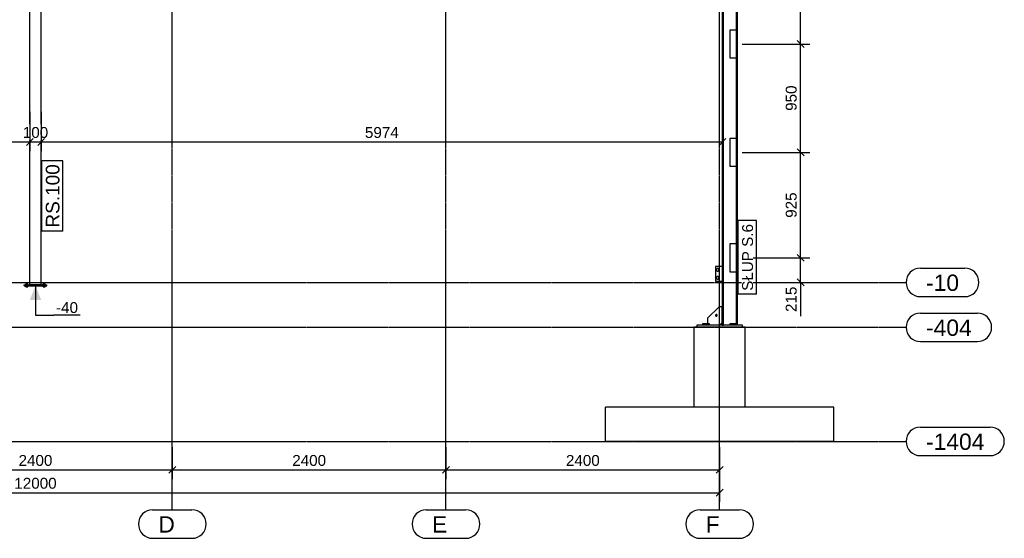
# Model space of a CAD drawing. Header units: millimetres. Extents: x -288865 to 11255, y 102926 to 380857.
# Tile 102 of 142: x -156401 to -147767, y 286198 to 290745. Entities that reach past the tile are written whole.
import ezdxf

# ---------------------------------------------------------------- set-up
doc = ezdxf.new("R2010")
doc.units = ezdxf.units.MM
doc.header["$MEASUREMENT"] = 0
doc.set_wipeout_variables(frame=1)
doc.linetypes.add('DXK_LINE_DOT3', pattern=[5.9187, 2.979, -0.9799, 0.9799, -0.9799])
for name, color, linetype in [('TS_INNE_OBIEKTY', 7, 'Continuous'), ('TS_LINIE_WIDOCZNE', 7, 'Continuous'), ('TS_OPISY', 7, 'Continuous'), ('TS_OPISY_LINIE', 7, 'Continuous'), ('TS_OPISY_RAMKA', 7, 'Continuous'), ('TS_WYMIARY', 7, 'Continuous'), ('TS_WYMIARY_TEKST', 7, 'Continuous')]:
    doc.layers.add(name, color=color, linetype=linetype)
doc.styles.add('ARIAL', font='arial.ttf')

# ---------------------------------------------------------------- blocks, each defined once
blk = doc.blocks.new('Part-65896048-2219 - 1293')
at = {"layer": 'TS_LINIE_WIDOCZNE', "color": 253, "linetype": 'Continuous'}
for p, q in [((61090.16, -1404), (61090.16, -1104)), ((63090.16, -1104), (61090.16, -1104)), ((63090.16, -1404), (63090.16, -1104)), ((63090.16, -1404), (61090.16, -1404))]:
    blk.add_line(p, q, dxfattribs=at)
blk = doc.blocks.new('Part-65896048-1379 - 1293')
at = {"layer": 'TS_LINIE_WIDOCZNE', "color": 1, "linetype": 'Continuous'}
for p, q in [((62114.5, -224), (62114.5, 4590)), ((62123, 4590), (62114.5, 4590)), ((62123, -224), (62123, 4590)), ((62239, -372), (62239, 4590)), ((62239, 4590), (62247.5, 4590)), ((62247.5, -384), (62247.5, 4590))]:
    blk.add_line(p, q, dxfattribs=at)
blk = doc.blocks.new('Part-65896048-1380 - 1293')
at = {"layer": 'TS_LINIE_WIDOCZNE', "color": 1, "linetype": 'Continuous'}
for p, q in [((62181, 330), (62239, 330)), ((62181, 80), (62181, 330)), ((62239, 330), (62239, 80)), ((62239, 80), (62181, 80))]:
    blk.add_line(p, q, dxfattribs=at)
blk = doc.blocks.new('Part-65896048-1381 - 1293')
at = {"layer": 'TS_LINIE_WIDOCZNE', "color": 1, "linetype": 'Continuous'}
for p, q in [((62181, 1255), (62239, 1255)), ((62181, 1005), (62181, 1255)), ((62239, 1255), (62239, 1005)), ((62239, 1005), (62181, 1005))]:
    blk.add_line(p, q, dxfattribs=at)
blk = doc.blocks.new('Part-65896048-1382 - 1293')
at = {"layer": 'TS_LINIE_WIDOCZNE', "color": 1, "linetype": 'Continuous'}
for p, q in [((62181, 2205), (62239, 2205)), ((62181, 1955), (62181, 2205)), ((62239, 2205), (62239, 1955)), ((62239, 1955), (62181, 1955))]:
    blk.add_line(p, q, dxfattribs=at)
blk = doc.blocks.new('Part-65896048-1392 - 1293')
at = {"layer": 'TS_LINIE_WIDOCZNE', "color": 1, "linetype": 'Continuous'}
for p, q in [((55990.5, -40), (55990.5, -30)), ((55990.5, -30), (56190.5, -30)), ((55990.5, -40), (56190.5, -40)), ((56190.5, -40), (56190.5, -30))]:
    blk.add_line(p, q, dxfattribs=at)
blk = doc.blocks.new('Part-65896048-1397 - 1293')
at = {"layer": 'TS_LINIE_WIDOCZNE', "color": 1, "linetype": 'Continuous'}
for p, q in [((56040.5, -30), (56040.5, 3100)), ((56140.5, 3100), (56040.5, 3100)), ((56140.5, -30), (56140.5, 3100)), ((56140.5, -30), (56040.5, -30))]:
    blk.add_line(p, q, dxfattribs=at)
blk = doc.blocks.new('Part-65896048-1399 - 1293')
at = {"layer": 'TS_LINIE_WIDOCZNE', "color": 1, "linetype": 'Continuous'}
for p, q in [((62114.5, 130), (62052.5, 130)), ((62052.5, 130), (62052.5, 0)), ((62052.5, 0), (62114.5, 0))]:
    blk.add_line(p, q, dxfattribs=at)
blk = doc.blocks.new('Part-65896048-1403 - 1293')
at = {"layer": 'TS_LINIE_WIDOCZNE', "color": 1, "linetype": 'Continuous'}
for p, q in [((62084.5, -224), (61984.5, -324)), ((62113, -224), (62084.5, -224)), ((61984.5, -324), (61984.5, -372)), ((62094.5, -384), (62113, -365.5))]:
    blk.add_line(p, q, dxfattribs=at)
for start, end in [(162, 342), (342, 162)]:
    blk.add_arc((62061.5, -299.1), 7, start, end, dxfattribs=at)
blk = doc.blocks.new('Part-65896048-1405 - 1293')
at = {"layer": 'TS_LINIE_WIDOCZNE', "color": 1, "linetype": 'Continuous'}
for p, q in [((62113, -384), (62113, -224)), ((62113, -224), (62123, -224)), ((62123, -384), (62123, -224)), ((62113, -324), (62123, -324)), ((62113, -384), (62123, -384))]:
    blk.add_line(p, q, dxfattribs=at)
blk = doc.blocks.new('Bolt-65896048-1633 - 1293')
at = {"layer": 'TS_INNE_OBIEKTY', "color": 1, "linetype": 'Continuous'}
for p, q in [((62065.5, 108), (62066, 110.7)), ((62065.5, 92), (62065.5, 108)), ((62066, 89.3), (62065.5, 92)), ((62066, 110.7), (62067.5, 112.9)), ((62067.5, 87.1), (62066, 89.3)), ((62067.5, 112.9), (62069.8, 114.5)), ((62069.8, 85.5), (62067.5, 87.1)), ((62069.8, 114.5), (62072.5, 115)), ((62072.5, 115), (62075.2, 114.5)), ((62075.2, 114.5), (62077.4, 112.9)), ((62077.4, 87.1), (62075.2, 85.5)), ((62077.4, 112.9), (62079, 110.7)), ((62079, 89.3), (62077.4, 87.1)), ((62079, 110.7), (62079.5, 108)), ((62079.5, 92), (62079, 89.3)), ((62079.5, 108), (62079.5, 92)), ((62065.5, 38), (62066, 40.7)), ((62065.5, 22), (62065.5, 38)), ((62066, 19.3), (62065.5, 22)), ((62066, 40.7), (62067.5, 42.9)), ((62067.5, 17.1), (62066, 19.3)), ((62067.5, 42.9), (62069.8, 44.5)), ((62069.8, 15.5), (62067.5, 17.1)), ((62072.5, 85), (62069.8, 85.5)), ((62069.8, 44.5), (62072.5, 45)), ((62072.5, 15), (62069.8, 15.5)), ((62075.2, 85.5), (62072.5, 85)), ((62072.5, 45), (62075.2, 44.5)), ((62075.2, 15.5), (62072.5, 15)), ((62075.2, 44.5), (62077.4, 42.9)), ((62077.4, 17.1), (62075.2, 15.5)), ((62077.4, 42.9), (62079, 40.7)), ((62079, 19.3), (62077.4, 17.1)), ((62079, 40.7), (62079.5, 38)), ((62079.5, 22), (62079, 19.3)), ((62079.5, 38), (62079.5, 22))]:
    blk.add_line(p, q, dxfattribs=at)
blk = doc.blocks.new('Part-65896048-1440 - 1293')
at = {"layer": 'TS_LINIE_WIDOCZNE', "color": 1, "linetype": 'Continuous'}
for p, q in [((62000.84, -372), (61940.84, -372)), ((61940.84, -372), (61940.84, -384)), ((62000.84, -384), (62000.84, -372))]:
    blk.add_line(p, q, dxfattribs=at)
blk = doc.blocks.new('Part-65896048-1441 - 1293')
at = {"layer": 'TS_LINIE_WIDOCZNE', "color": 1, "linetype": 'Continuous'}
for p, q in [((62240.84, -372), (62180.84, -372)), ((62180.84, -372), (62180.84, -384)), ((62240.84, -384), (62240.84, -372))]:
    blk.add_line(p, q, dxfattribs=at)
blk = doc.blocks.new('Part-65896048-1442 - 1293')
at = {"layer": 'TS_LINIE_WIDOCZNE', "color": 1, "linetype": 'Continuous'}
for p, q in [((62290.84, -384), (61890.84, -384)), ((61890.84, -384), (61890.84, -404)), ((62290.84, -404), (62290.84, -384))]:
    blk.add_line(p, q, dxfattribs=at)
blk = doc.blocks.new('Bolt-65896048-1617 - 1293')
at = {"layer": 'TS_INNE_OBIEKTY', "color": 1, "linetype": 'Continuous'}
for start, end in [(57.10871, 237.10871), (57.10871, 237.10871), (237.10871, 57.10871), (237.10871, 57.10871)]:
    blk.add_arc((62061.5, -299.1), 7, start, end, dxfattribs=at)
blk = doc.blocks.new('Bolt-65896048-1612 - 1293')
at = {"layer": 'TS_INNE_OBIEKTY', "color": 1, "linetype": 'Continuous'}
for p, q in [((56006.5, -30), (56006.5, -22.1)), ((56006.5, -22.1), (56024.5, -22.1)), ((56006.5, -47.9), (56006.5, -40)), ((56006.5, -47.9), (56024.5, -47.9)), ((56015.5, -30), (56015.5, -22.1)), ((56015.5, -47.9), (56015.5, -40)), ((56024.5, -30), (56024.5, -22.1)), ((56024.5, -47.9), (56024.5, -40)), ((56156.5, -30), (56156.5, -22.1)), ((56156.5, -22.1), (56174.5, -22.1)), ((56156.5, -47.9), (56156.5, -40)), ((56156.5, -47.9), (56174.5, -47.9)), ((56165.5, -30), (56165.5, -22.1)), ((56165.5, -47.9), (56165.5, -40)), ((56174.5, -30), (56174.5, -22.1)), ((56174.5, -47.9), (56174.5, -40))]:
    blk.add_line(p, q, dxfattribs=at)
blk = doc.blocks.new('Bolt-65896048-1618 - 1293')
at = {"layer": 'TS_INNE_OBIEKTY', "color": 1, "linetype": 'Continuous'}
for start, end in [(172.55431, 181.55436), (172.55431, 181.55436), (190.55431, 199.55436), (190.55431, 199.55436), (154.55432, 163.55436), (154.55432, 163.55436), (208.55432, 217.55436), (208.55432, 217.55436), (136.55433, 145.55436), (136.55433, 145.55436), (226.55432, 235.55436), (226.55432, 235.55436), (118.55434, 127.55436), (118.55434, 127.55436), (244.55433, 253.55435), (244.55433, 253.55435), (100.55435, 109.55436), (100.55435, 109.55436), (262.55435, 271.55435), (262.55435, 271.55435), (82.55436, 91.55435), (82.55436, 91.55435), (280.55435, 289.55435), (280.55435, 289.55435), (64.55436, 73.55435), (64.55436, 73.55435), (298.55435, 307.55435), (298.55435, 307.55435), (46.55436, 55.55435), (46.55436, 55.55435), (316.55435, 325.55435), (316.55435, 325.55435), (28.55436, 37.55435), (28.55436, 37.55435), (334.55436, 343.55435), (334.55436, 343.55435), (10.55436, 19.55435), (10.55436, 19.55435), (352.55436, 1.55435), (352.55436, 1.55435)]:
    blk.add_arc((62061.5, -299.1), 7, start, end, dxfattribs=at)
blk = doc.blocks.new('Part-65896048-2218 - 1293')
at = {"layer": 'TS_LINIE_WIDOCZNE', "color": 253, "linetype": 'Continuous'}
for p, q in [((61865.16, -1104), (61865.16, -404)), ((62315.16, -404), (61865.16, -404)), ((62315.16, -1104), (62315.16, -404))]:
    blk.add_line(p, q, dxfattribs=at)
blk = doc.blocks.new('GridLine-65896048-1903 - 1293')
at = {"layer": 'TS_INNE_OBIEKTY', "color": 4, "linetype": 'DXK_LINE_DOT3'}
blk.add_line((57290.2, -2004), (57290.2, 5313.7), dxfattribs=at)
at = {"layer": 'TS_INNE_OBIEKTY', "color": 4, "linetype": 'Continuous'}
for p, q in [((57117.9, -2004), (57462.4, -2004)), ((57117.9, -2254), (57462.4, -2254))]:
    blk.add_line(p, q, dxfattribs=at)
for centre, start, end in [((57117.9, -2129), 90, 270), ((57462.4, -2129), 270, 90)]:
    blk.add_arc(centre, 125, start, end, dxfattribs=at)
at = {"layer": 'TS_INNE_OBIEKTY', "color": 2, "linetype": 'Continuous', "style": 'ARIAL'}
blk.add_text('D', height=143.3, dxfattribs=at).set_placement((57167.9, -2204))
blk = doc.blocks.new('GridLine-65896048-1904 - 1293')
at = {"layer": 'TS_INNE_OBIEKTY', "color": 4, "linetype": 'DXK_LINE_DOT3'}
blk.add_line((59690.2, -2004), (59690.2, 5313.7), dxfattribs=at)
at = {"layer": 'TS_INNE_OBIEKTY', "color": 4, "linetype": 'Continuous'}
for p, q in [((59517.9, -2004), (59862.4, -2004)), ((59517.9, -2254), (59862.4, -2254))]:
    blk.add_line(p, q, dxfattribs=at)
for centre, start, end in [((59517.9, -2129), 90, 270), ((59862.4, -2129), 270, 90)]:
    blk.add_arc(centre, 125, start, end, dxfattribs=at)
at = {"layer": 'TS_INNE_OBIEKTY', "color": 2, "linetype": 'Continuous', "style": 'ARIAL'}
blk.add_text('E', height=143.3, dxfattribs=at).set_placement((59567.9, -2204))
blk = doc.blocks.new('GridLine-65896048-1905 - 1293')
at = {"layer": 'TS_INNE_OBIEKTY', "color": 4, "linetype": 'DXK_LINE_DOT3'}
blk.add_line((62090.2, -2004), (62090.2, 5313.7), dxfattribs=at)
at = {"layer": 'TS_INNE_OBIEKTY', "color": 4, "linetype": 'Continuous'}
for p, q in [((61917.9, -2004), (62262.4, -2004)), ((61917.9, -2254), (62262.4, -2254))]:
    blk.add_line(p, q, dxfattribs=at)
for centre, start, end in [((61917.9, -2129), 90, 270), ((62262.4, -2129), 270, 90)]:
    blk.add_arc(centre, 125, start, end, dxfattribs=at)
at = {"layer": 'TS_INNE_OBIEKTY', "color": 2, "linetype": 'Continuous', "style": 'ARIAL'}
blk.add_text('F', height=143.3, dxfattribs=at).set_placement((61967.9, -2204))
blk = doc.blocks.new('GridLine-65896048-1906 - 1293')
at = {"layer": 'TS_INNE_OBIEKTY', "color": 4, "linetype": 'Continuous'}
for p, q in [((63850, -1279), (64461.4, -1279)), ((63850, -1529), (64461.4, -1529))]:
    blk.add_line(p, q, dxfattribs=at)
at = {"layer": 'TS_INNE_OBIEKTY', "color": 4, "linetype": 'DXK_LINE_DOT3'}
blk.add_line((48590.2, -1404), (63725, -1404), dxfattribs=at)
at = {"layer": 'TS_INNE_OBIEKTY', "color": 4, "linetype": 'Continuous'}
for centre, start, end in [((63850, -1404), 90, 270), ((64461.4, -1404), 270, 90)]:
    blk.add_arc(centre, 125, start, end, dxfattribs=at)
at = {"layer": 'TS_INNE_OBIEKTY', "color": 2, "linetype": 'Continuous', "style": 'ARIAL'}
blk.add_text('-1404', height=143.26, dxfattribs=at).set_placement((63900, -1479))
blk = doc.blocks.new('GridLine-65896048-1907 - 1293')
at = {"layer": 'TS_INNE_OBIEKTY', "color": 4, "linetype": 'Continuous'}
for p, q in [((63850, -279), (64350.2, -279)), ((63850, -529), (64350.2, -529))]:
    blk.add_line(p, q, dxfattribs=at)
at = {"layer": 'TS_INNE_OBIEKTY', "color": 4, "linetype": 'DXK_LINE_DOT3'}
blk.add_line((48590.2, -404), (63725, -404), dxfattribs=at)
at = {"layer": 'TS_INNE_OBIEKTY', "color": 4, "linetype": 'Continuous'}
for centre, start, end in [((63850, -404), 90, 270), ((64350.2, -404), 270, 90)]:
    blk.add_arc(centre, 125, start, end, dxfattribs=at)
at = {"layer": 'TS_INNE_OBIEKTY', "color": 2, "linetype": 'Continuous', "style": 'ARIAL'}
blk.add_text('-404', height=143.26, dxfattribs=at).set_placement((63900, -479))
blk = doc.blocks.new('GridLine-65896048-1908 - 1293')
at = {"layer": 'TS_INNE_OBIEKTY', "color": 4, "linetype": 'Continuous'}
for p, q in [((63850, 115), (64239, 115)), ((63850, -135), (64239, -135))]:
    blk.add_line(p, q, dxfattribs=at)
at = {"layer": 'TS_INNE_OBIEKTY', "color": 4, "linetype": 'DXK_LINE_DOT3'}
blk.add_line((48590.2, -10), (63725, -10), dxfattribs=at)
at = {"layer": 'TS_INNE_OBIEKTY', "color": 4, "linetype": 'Continuous'}
for centre, start, end in [((63850, -10), 90, 270), ((64239, -10), 270, 90)]:
    blk.add_arc(centre, 125, start, end, dxfattribs=at)
at = {"layer": 'TS_INNE_OBIEKTY', "color": 2, "linetype": 'Continuous', "style": 'ARIAL'}
blk.add_text('-10', height=143.26, dxfattribs=at).set_placement((63900, -85))
blk = doc.blocks.new('StraightDimension-65896048-3742 - 1293')
at = {"layer": 'TS_WYMIARY', "color": 174, "linetype": 'Continuous'}
for p, q in [((62289, 3130), (62880, 3130)), ((62830, 3100), (62770, 3160)), ((62800, 2080), (62800, 3130)), ((62289, 2080), (62880, 2080)), ((62770, 2110), (62830, 2050))]:
    blk.add_line(p, q, dxfattribs=at)
at = {"color": 0}
blk.add_wipeout([(62785, 2773.2), (62645, 2773.2), (62645, 2436.8), (62785, 2436.8)], dxfattribs=at).dxf.layer = 'TS_WYMIARY'
at = {"layer": 'TS_WYMIARY_TEKST', "color": 96, "style": 'ARIAL'}
blk.add_text('1050', height=95.51, rotation=90.00021, dxfattribs=at).set_placement((62765, 2456.8))
blk = doc.blocks.new('StraightDimension-65896048-4411 - 1293')
at = {"layer": 'TS_WYMIARY', "color": 174, "linetype": 'Continuous'}
for p, q in [((56040.5, 1485), (56040.5, 1141.7)), ((56140.5, 1485), (56140.5, 1141.7)), ((56010.5, 1191.7), (56070.5, 1251.7)), ((56040.5, 1221.7), (56140.5, 1221.7)), ((56170.5, 1251.7), (56110.5, 1191.7))]:
    blk.add_line(p, q, dxfattribs=at)
at = {"color": 0}
blk.add_wipeout([(56221.7, 1236.7), (56221.7, 1376.7), (55959.3, 1376.7), (55959.3, 1236.7)], dxfattribs=at).dxf.layer = 'TS_WYMIARY'
at = {"layer": 'TS_WYMIARY_TEKST', "color": 96, "style": 'ARIAL'}
blk.add_text('100', height=95.51, dxfattribs=at).set_placement((55979.3, 1256.7))
blk = doc.blocks.new('StraightDimension-65896048-3751 - 1293')
at = {"layer": 'TS_WYMIARY', "color": 174, "linetype": 'Continuous'}
for p, q in [((54890.2, -1454), (54890.2, -1734)), ((57290.2, -1454), (57290.2, -1734)), ((54920.2, -1624), (54860.2, -1684)), ((57260.2, -1684), (57320.2, -1624)), ((54890.2, -1654), (57290.2, -1654))]:
    blk.add_line(p, q, dxfattribs=at)
at = {"color": 0}
blk.add_wipeout([(56258.4, -1639), (56258.4, -1499), (55921.9, -1499), (55921.9, -1639)], dxfattribs=at).dxf.layer = 'TS_WYMIARY'
at = {"layer": 'TS_WYMIARY_TEKST', "color": 96, "style": 'ARIAL'}
blk.add_text('2400', height=95.51, dxfattribs=at).set_placement((55941.9, -1619))
blk = doc.blocks.new('StraightDimension-65896048-3746 - 1293')
at = {"layer": 'TS_WYMIARY', "color": 174, "linetype": 'Continuous'}
for p, q in [((62090.2, -1454), (62090.2, -1934)), ((50090.2, -1854), (62090.2, -1854)), ((62060.2, -1884), (62120.2, -1824))]:
    blk.add_line(p, q, dxfattribs=at)
at = {"color": 0}
blk.add_wipeout([(56295.5, -1839), (56295.5, -1699), (55884.9, -1699), (55884.9, -1839)], dxfattribs=at).dxf.layer = 'TS_WYMIARY'
at = {"layer": 'TS_WYMIARY_TEKST', "color": 96, "style": 'ARIAL'}
blk.add_text('12000', height=95.51, dxfattribs=at).set_placement((55904.9, -1819))
blk = doc.blocks.new('StraightDimension-65896048-3748 - 1293')
at = {"layer": 'TS_WYMIARY', "color": 174, "linetype": 'Continuous'}
for p, q in [((59690.2, -1454), (59690.2, -1734)), ((62090.2, -1454), (62090.2, -1734)), ((59720.2, -1624), (59660.2, -1684)), ((62060.2, -1684), (62120.2, -1624)), ((59690.2, -1654), (62090.2, -1654))]:
    blk.add_line(p, q, dxfattribs=at)
at = {"color": 0}
blk.add_wipeout([(61058.4, -1639), (61058.4, -1499), (60721.9, -1499), (60721.9, -1639)], dxfattribs=at).dxf.layer = 'TS_WYMIARY'
at = {"layer": 'TS_WYMIARY_TEKST', "color": 96, "style": 'ARIAL'}
blk.add_text('2400', height=95.51, dxfattribs=at).set_placement((60741.9, -1619))
blk = doc.blocks.new('StraightDimension-65896048-3744 - 1293')
at = {"layer": 'TS_WYMIARY', "color": 174, "linetype": 'Continuous'}
for p, q in [((62289, 1130), (62880, 1130)), ((62830, 1100), (62770, 1160)), ((62800, 205), (62800, 1130)), ((62289, 205), (62880, 205)), ((62770, 235), (62830, 175))]:
    blk.add_line(p, q, dxfattribs=at)
at = {"color": 0}
blk.add_wipeout([(62785, 798.7), (62645, 798.7), (62645, 536.3), (62785, 536.3)], dxfattribs=at).dxf.layer = 'TS_WYMIARY'
at = {"layer": 'TS_WYMIARY_TEKST', "color": 96, "style": 'ARIAL'}
blk.add_text('925', height=95.51, rotation=90.00021, dxfattribs=at).set_placement((62765, 556.3))
blk = doc.blocks.new('StraightDimension-65896048-3745 - 1293')
at = {"layer": 'TS_WYMIARY', "color": 174, "linetype": 'Continuous'}
for p, q in [((62289, 205), (62880, 205)), ((62770, 235), (62830, 175)), ((62800, -10), (62800, 205)), ((62830, -40), (62770, 20)), ((62599.6, -10), (62880, -10))]:
    blk.add_line(p, q, dxfattribs=at)
at = {"color": 0}
blk.add_wipeout([(62785, -27.5), (62645, -27.5), (62645, -289.9), (62785, -289.9)], dxfattribs=at).dxf.layer = 'TS_WYMIARY'
at = {"layer": 'TS_WYMIARY', "color": 174, "linetype": 'Continuous'}
blk.add_line((62800, -10), (62800, -307.4), dxfattribs=at)
blk.add_line((62800, -10), (62800, -307.4), dxfattribs=at)
at = {"layer": 'TS_WYMIARY_TEKST', "color": 96, "style": 'ARIAL'}
blk.add_text('215', height=95.51, rotation=90.00021, dxfattribs=at).set_placement((62765, -269.9))
blk = doc.blocks.new('StraightDimension-65896048-3750 - 1293')
at = {"layer": 'TS_WYMIARY', "color": 174, "linetype": 'Continuous'}
for p, q in [((57290.2, -1454), (57290.2, -1734)), ((59690.2, -1454), (59690.2, -1734)), ((57320.2, -1624), (57260.2, -1684)), ((59660.2, -1684), (59720.2, -1624)), ((57290.2, -1654), (59690.2, -1654))]:
    blk.add_line(p, q, dxfattribs=at)
at = {"color": 0}
blk.add_wipeout([(58658.4, -1639), (58658.4, -1499), (58321.9, -1499), (58321.9, -1639)], dxfattribs=at).dxf.layer = 'TS_WYMIARY'
at = {"layer": 'TS_WYMIARY_TEKST', "color": 96, "style": 'ARIAL'}
blk.add_text('2400', height=95.51, dxfattribs=at).set_placement((58341.9, -1619))
blk = doc.blocks.new('StraightDimension-65896048-3743 - 1293')
at = {"layer": 'TS_WYMIARY', "color": 174, "linetype": 'Continuous'}
for p, q in [((62289, 2080), (62880, 2080)), ((62830, 2050), (62770, 2110)), ((62800, 1130), (62800, 2080)), ((62289, 1130), (62880, 1130)), ((62770, 1160), (62830, 1100))]:
    blk.add_line(p, q, dxfattribs=at)
at = {"color": 0}
blk.add_wipeout([(62785, 1736.2), (62645, 1736.2), (62645, 1473.8), (62785, 1473.8)], dxfattribs=at).dxf.layer = 'TS_WYMIARY'
at = {"layer": 'TS_WYMIARY_TEKST', "color": 96, "style": 'ARIAL'}
blk.add_text('950', height=95.51, rotation=90.00021, dxfattribs=at).set_placement((62765, 1493.8))
blk = doc.blocks.new('StraightDimension-65896048-4410 - 1293')
at = {"layer": 'TS_WYMIARY', "color": 174, "linetype": 'Continuous'}
for p, q in [((56140.5, 1485), (56140.5, 1141.7)), ((62114.5, 734.8), (62114.5, 1306.7)), ((56170.5, 1251.7), (56110.5, 1191.7)), ((56140.5, 1221.7), (62114.5, 1221.7)), ((62084.5, 1191.7), (62144.5, 1251.7))]:
    blk.add_line(p, q, dxfattribs=at)
at = {"color": 0}
blk.add_wipeout([(59295.7, 1236.7), (59295.7, 1376.7), (58959.3, 1376.7), (58959.3, 1236.7)], dxfattribs=at).dxf.layer = 'TS_WYMIARY'
at = {"layer": 'TS_WYMIARY_TEKST', "color": 96, "style": 'ARIAL'}
blk.add_text('5974', height=95.51, dxfattribs=at).set_placement((58979.3, 1256.7))
blk = doc.blocks.new('StraightDimension-65896048-4412 - 1293')
at = {"layer": 'TS_WYMIARY', "color": 174, "linetype": 'Continuous'}
for p, q in [((56040.5, 1485), (56040.5, 1141.7)), ((51340.5, 1340.2), (51340.5, 1141.7)), ((51370.5, 1251.7), (51310.5, 1191.7)), ((51340.5, 1221.7), (56040.5, 1221.7)), ((56010.5, 1191.7), (56070.5, 1251.7))]:
    blk.add_line(p, q, dxfattribs=at)
at = {"color": 0}
blk.add_wipeout([(53858.7, 1236.7), (53858.7, 1376.7), (53522.3, 1376.7), (53522.3, 1236.7)], dxfattribs=at).dxf.layer = 'TS_WYMIARY'
at = {"layer": 'TS_WYMIARY_TEKST', "color": 96, "style": 'ARIAL'}
blk.add_text('4700', height=95.51, dxfattribs=at).set_placement((53542.3, 1256.7))
blk = doc.blocks.new('LevelMark-65896048-4715 - 1293')
at = {"linetype": 'Continuous'}
blk.add_hatch(color=96, dxfattribs=at).paths.add_polyline_path([(56040.5, -165), (56090.5, -40), (56140.5, -165)])
at = {"color": 96, "linetype": 'Continuous'}
blk.add_line((56090.5, -40), (56090.5, -298.5), dxfattribs=at)
at = {"color": 0, "linetype": 'Continuous'}
blk.add_wipeout([(56483.2, -298.5), (56483.2, -158.5), (56250.5, -158.5), (56250.5, -298.5)], dxfattribs=at)
at = {"color": 96, "linetype": 'Continuous'}
for p in [(56090.5, -298.5), (56483.2, -298.5)]:
    blk.add_line(p, (56250.5, -298.5), dxfattribs=at)
at = {"color": 96, "linetype": 'Continuous', "style": 'ARIAL'}
blk.add_text('-40', height=95.51, dxfattribs=at).set_placement((56270.5, -278.5))
blk = doc.blocks.new('Mark-65896048-2224 - 1293')
blk.add_wipeout([(62382.5, 501.2), (62282.5, 501.2), (62282.5, -84), (62382.5, -84)]).dxf.layer = 'TS_OPISY_LINIE'
blk.add_wipeout([(62382.5, 501.2), (62282.5, 501.2), (62282.5, -84), (62382.5, -84)]).dxf.layer = 'TS_OPISY_LINIE'
at = {"layer": 'TS_OPISY_RAMKA', "linetype": 'Continuous'}
for p, q in [((62252.5, -114), (62252.5, 531.2)), ((62412.5, 531.2), (62252.5, 531.2)), ((62412.5, -114), (62412.5, 531.2)), ((62412.5, -114), (62252.5, -114))]:
    blk.add_line(p, q, dxfattribs=at)
at = {"layer": 'TS_OPISY', "style": 'ARIAL'}
blk.add_text('SŁUP S.6', height=95.51, rotation=90.00021, dxfattribs=at).set_placement((62382.5, -84))
blk = doc.blocks.new('Mark-65896048-2236 - 1293')
blk.add_wipeout([(56300.5, 1025.7), (56175.5, 1025.7), (56175.5, 470), (56300.5, 470)]).dxf.layer = 'TS_OPISY_LINIE'
blk.add_wipeout([(56300.5, 1025.7), (56175.5, 1025.7), (56175.5, 470), (56300.5, 470)]).dxf.layer = 'TS_OPISY_LINIE'
at = {"layer": 'TS_OPISY_RAMKA', "linetype": 'Continuous'}
for p, q in [((56145.5, 440), (56145.5, 1055.7)), ((56330.5, 1055.7), (56145.5, 1055.7)), ((56330.5, 440), (56330.5, 1055.7)), ((56330.5, 440), (56145.5, 440))]:
    blk.add_line(p, q, dxfattribs=at)
at = {"layer": 'TS_OPISY', "style": 'ARIAL'}
blk.add_text('RS.100', height=119.38, rotation=90.00021, dxfattribs=at).set_placement((56300.5, 470))

msp = doc.modelspace()

# ---------------------------------------------------------------- block references
for name in ['GridLine-65896048-1903 - 1293', 'GridLine-65896048-1904 - 1293', 'GridLine-65896048-1905 - 1293', 'Part-65896048-1379 - 1293', 'Part-65896048-1397 - 1293', 'Part-65896048-1382 - 1293', 'Part-65896048-1381 - 1293', 'Part-65896048-1380 - 1293', 'GridLine-65896048-1908 - 1293', 'Part-65896048-1399 - 1293', 'Bolt-65896048-1633 - 1293', 'Part-65896048-1392 - 1293', 'Bolt-65896048-1612 - 1293', 'Part-65896048-1403 - 1293', 'Part-65896048-1405 - 1293', 'GridLine-65896048-1907 - 1293', 'Bolt-65896048-1617 - 1293', 'Bolt-65896048-1618 - 1293', 'Part-65896048-2218 - 1293', 'Part-65896048-1442 - 1293', 'Part-65896048-1440 - 1293', 'Part-65896048-1441 - 1293', 'Part-65896048-2219 - 1293', 'GridLine-65896048-1906 - 1293']:
    msp.add_blockref(name, (-212353, 288451.9))

# ---------------------------------------------------------------- next in the draw order: block references
for name in ['StraightDimension-65896048-3742 - 1293', 'StraightDimension-65896048-4411 - 1293', 'StraightDimension-65896048-3744 - 1293', 'LevelMark-65896048-4715 - 1293', 'StraightDimension-65896048-3751 - 1293']:
    msp.add_blockref(name, (-212353, 288451.9))

# ---------------------------------------------------------------- next in the draw order: block references
for name in ['StraightDimension-65896048-3743 - 1293', 'StraightDimension-65896048-4410 - 1293', 'StraightDimension-65896048-3745 - 1293', 'StraightDimension-65896048-3746 - 1293']:
    msp.add_blockref(name, (-212353, 288451.9))

# ---------------------------------------------------------------- next in the draw order: block references
for name in ['StraightDimension-65896048-4412 - 1293', 'Mark-65896048-2236 - 1293', 'Mark-65896048-2224 - 1293', 'StraightDimension-65896048-3748 - 1293']:
    msp.add_blockref(name, (-212353, 288451.9))

# ---------------------------------------------------------------- next in the draw order: block references
msp.add_blockref('StraightDimension-65896048-3750 - 1293', (-212353, 288451.9))

doc.saveas('drawing.dxf')
